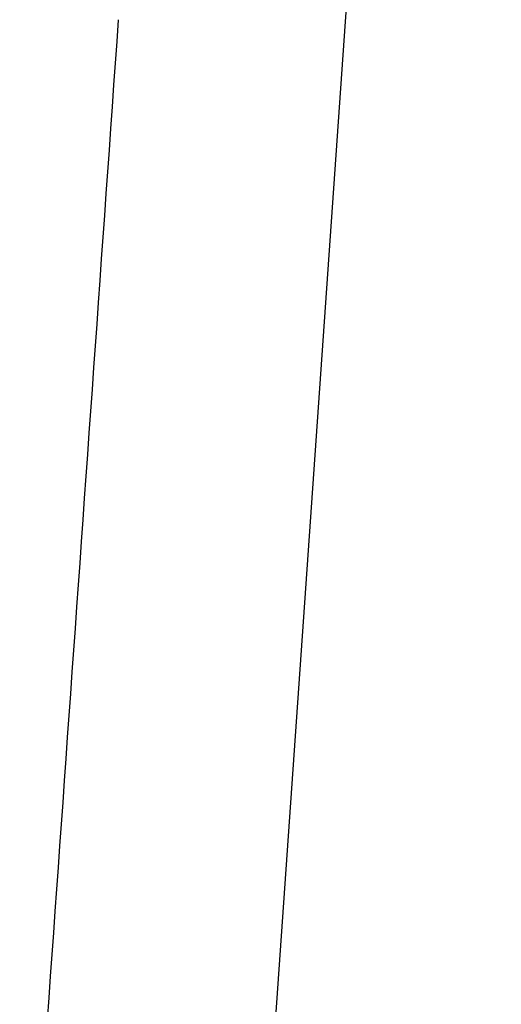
# Model space of a CAD drawing. Header units: millimetres. Extents: x 3811.49 to 3812.61, y 4795.07 to 4797.37.
# Tile 12 of 58: x 3812.0703 to 3812.1031, y 4795.9771 to 4796.0442. Entities that reach past the tile are written whole.
import ezdxf

# ---------------------------------------------------------------- set-up
doc = ezdxf.new("R2010")
doc.units = ezdxf.units.MM
doc.layers.add('SANINDUSA', color=3, linetype='Continuous')

msp = doc.modelspace()

# ---------------------------------------------------------------- linework, layer by layer
at = {"layer": 'SANINDUSA'}
msp.add_line((3812.081848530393, 4795.891510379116), (3812.103124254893, 4796.195767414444), dxfattribs=at)
msp.add_ellipse((3812.007981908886, 4796.232394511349), major_axis=(0.329268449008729, 4.692314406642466), ratio=0.01746763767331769, start_param=4.653276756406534, end_param=4.673496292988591, dxfattribs=at)

doc.saveas('drawing.dxf')
